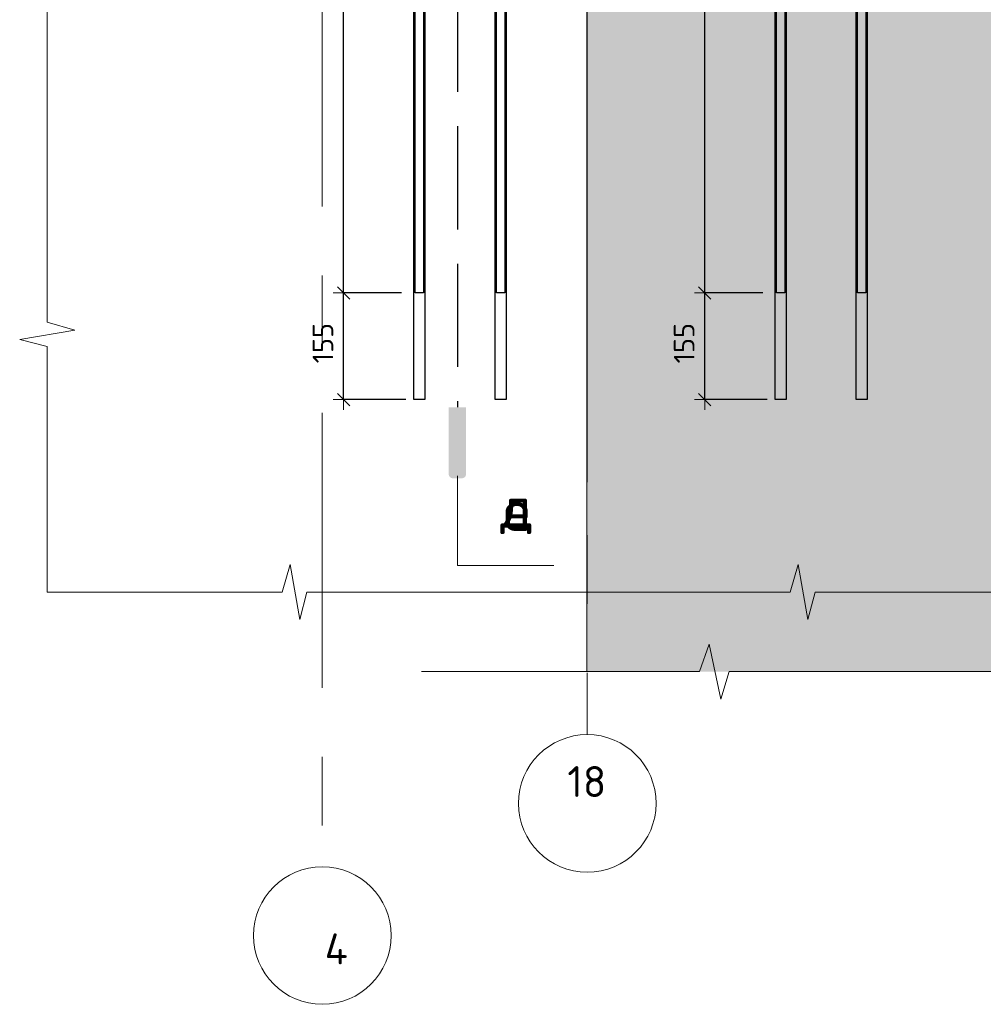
# Model space of a CAD drawing. Header units: metres. Extents: x -38 to 93, y -15 to 21.
# Tile 159 of 194: x 80.42 to 81.82, y -7.77 to -6.34. Entities that reach past the tile are written whole.
import ezdxf

# ---------------------------------------------------------------- set-up
doc = ezdxf.new("R2010")
doc.units = ezdxf.units.M
doc.header["$PDMODE"] = 65
for name, pattern in [('______11', [0.5, 0.4, -0.05, 0, -0.05]), ('______2', [0.0405, 0.03, -0.0105]), ('______5', [1.1, 0.8, -0.1, 0.1, -0.1])]:
    doc.linetypes.add(name, pattern=pattern)
for name, color, linetype, lineweight in [('XR$3$Арм.стержн.горизонт. 1', 180, 'Continuous', 35), ('XR$3$Арм.стержн.горизонт. 2', 202, 'Continuous', 35), ('XR$3$ВК__отв в полу 1-2 эт', 220, 'Continuous', 25), ('XR$3$Осевая линия (1)', 7, '______5', 13), ('XR$3$Размерная линия (1)', 7, 'Continuous', 13), ('XR$3$Текст_ общее_1', 7, 'Continuous', 13), ('XR$5$ВК__отв в полу 1-2 эт', 220, 'Continuous', 25), ('XR$5$Осевая линия (1)', 7, '______5', 13), ('XR$5$Размерная линия (1)', 7, 'Continuous', 13), ('XR$5$Текст_ общее_1', 7, 'Continuous', 13)]:
    doc.layers.add(name, color=color, linetype=linetype, lineweight=lineweight)
doc.styles.add('ISOCPEUR', font='txt')
doc.dimstyles.new('DIMSTYLE_19', dxfattribs={"dimtxt": 0.03, "dimasz": 0.03, "dimexe": 0, "dimexo": 0, "dimgap": 0.015, "dimtad": 2, "dimdec": 0, "dimlfac": 1000, "dimrnd": 5, "dimzin": 12, "dimdsep": 46, "dimtxsty": 'ISOCPEUR', "dimblk1": 'ALL_ML_STRICH', "dimblk2": 'ALL_ML_STRICH', "dimsah": 1, "dimcen": 0, "dimclrd": 7, "dimclre": 256, "dimclrt": 7, "dimadec": 0, "dimazin": 0, "dimtfac": 1, "dimtdec": 0, "dimtix": 1, "dimtmove": 2, "dimatfit": 3, "dimfxl": 0, "dimtzin": 0, "dimlwd": 0, "dimlwe": -3, "dimarcsym": 0})

# ---------------------------------------------------------------- blocks, each defined once
blk = doc.blocks.new('ЭЛЕМЕНТ_УЗОРА_6')
at = {"color": 7, "linetype": 'Continuous', "lineweight": 13, "transparency": 33554687}
blk.add_line((80.4556, -7.1699), (80.4556, -7.1699), dxfattribs=at)
for points in [[(80.4556, -6.4399), (80.4556, -6.0829), (80.4156, -6.0727), (80.4956, -6.0588), (80.4556, -6.0472), (80.4556, -5.7099)], [(80.4556, -7.1699), (80.4556, -7.1699), (80.4556, -6.8129), (80.4156, -6.8027), (80.4956, -6.7888), (80.4556, -6.7772), (80.4556, -6.4399)], [(81.1943, -7.1699), (80.8331, -7.1699), (80.8227, -7.2099), (80.8087, -7.1299), (80.7969, -7.1699), (80.4556, -7.1699)], [(81.9329, -7.1699), (81.5717, -7.1699), (81.5614, -7.2099), (81.5473, -7.1299), (81.5355, -7.1699), (81.1943, -7.1699)]]:
    blk.add_lwpolyline(points, dxfattribs=at)
blk = doc.blocks.new('СЛОЖНЫЙ_ОБЪЕКТ_28')
at = {"linetype": 'Continuous', "lineweight": 25, "true_color": 0x000000, "transparency": 33554687}
blk.add_hatch(color=18, dxfattribs=at).paths.add_polyline_path([(81.0643, -6.9992), (81.0644, -6.9985), (81.0644, -6.901), (81.0393, -6.901), (81.0393, -6.9985), (81.0393, -6.9992), (81.0395, -7), (81.0397, -7.0007), (81.0401, -7.0014), (81.0405, -7.002), (81.041, -7.0026), (81.0416, -7.0031), (81.0422, -7.0035), (81.0429, -7.0039), (81.0436, -7.0041), (81.0444, -7.0043), (81.0452, -7.0043), (81.0585, -7.0043), (81.0593, -7.0043), (81.06, -7.0041), (81.0607, -7.0039), (81.0614, -7.0035), (81.0621, -7.0031), (81.0627, -7.0026), (81.0632, -7.002), (81.0636, -7.0014), (81.0639, -7.0007), (81.0642, -7)])
at = {"color": 7, "linetype": '______2', "lineweight": 25, "transparency": 33554687}
blk.add_line((81.0518, -4.5424), (81.0518, -6.901), dxfattribs=at)
at = {"layer": 'XR$3$ВК__отв в полу 1-2 эт', "color": 7, "linetype": 'Continuous', "lineweight": 13, "transparency": 33554687}
for p, q in [((81.0518, -7.001), (81.0518, -7.131)), ((81.0518, -7.131), (81.1918, -7.131))]:
    blk.add_line(p, q, dxfattribs=at)
at = {"color": 7, "linetype": 'Continuous', "lineweight": 13, "transparency": 33554687, "insert": (81.138, -7.0509), "char_height": 0.06, "width": 0.065333, "attachment_point": 5, "style": 'ISOCPEUR'}
blk.add_mtext('\\A1;{\\fISOCPEUR|i0|b0;\\H0.060000;\\W1.000000;\\C7;д}\\P', dxfattribs=at)
blk = doc.blocks.new('ALL_ML_STRICH')
at = {"color": 0, "linetype": 'ByBlock', "lineweight": -2}
for p, q in [((0, -0.5), (0, 0.5)), ((-1, 0), (0.5, 0)), ((-0.3, -0.3), (0.3, 0.3))]:
    blk.add_line(p, q, dxfattribs=at)
blk = doc.blocks.new('*D244')
at = {"layer": 'DEFPOINTS', "color": 7, "linetype": 'Continuous', "lineweight": 13, "transparency": 33554687}
for p in [(81.5156, -6.7349), (81.4114, -6.8899), (81.5221, -6.8899)]:
    blk.add_point(p, dxfattribs=at)
at = {"layer": 'XR$3$Размерная линия (1)', "color": 9, "linetype": 'Continuous', "lineweight": -2, "true_color": 0xc7c7c7, "transparency": 33554687}
for p, q in [((81.4956, -6.7349), (81.4114, -6.7349)), ((81.5021, -6.8899), (81.4114, -6.8899))]:
    blk.add_line(p, q, dxfattribs=at)
at = {"layer": 'XR$3$Размерная линия (1)', "color": 7, "linetype": 'Continuous', "lineweight": -2, "transparency": 33554687}
blk.add_line((81.4114, -6.8899), (81.4114, -6.7349), dxfattribs=at)
at = {"layer": 'XR$3$Размерная линия (1)', "color": 7, "linetype": 'Continuous', "lineweight": 13, "transparency": 33554687, "xscale": 0.03, "yscale": 0.03, "zscale": 0.03}
for p, rotation in [((81.4114, -6.7349), 90), ((81.4114, -6.8899), 270)]:
    blk.add_blockref('ALL_ML_STRICH', p, dxfattribs=dict(at, rotation=rotation))
at = {"layer": 'XR$3$Размерная линия (1)', "color": 7, "linetype": 'Continuous', "lineweight": 13, "transparency": 33554687, "insert": (81.3814, -6.8079), "char_height": 0.03, "width": 0.09, "attachment_point": 5, "rotation": 90, "style": 'ISOCPEUR'}
blk.add_mtext('\\A1;{155}', dxfattribs=at)
blk = doc.blocks.new('*D245')
at = {"layer": 'DEFPOINTS', "color": 7, "linetype": 'Continuous', "lineweight": 13, "transparency": 33554687}
for p in [(81.3194, -5.8499), (81.4114, -6.7349), (81.5156, -6.7349)]:
    blk.add_point(p, dxfattribs=at)
at = {"layer": 'XR$3$Размерная линия (1)', "color": 9, "linetype": 'Continuous', "lineweight": -2, "true_color": 0xc7c7c7, "transparency": 33554687}
for p, q in [((81.3394, -5.8499), (81.4114, -5.8499)), ((81.4956, -6.7349), (81.4114, -6.7349))]:
    blk.add_line(p, q, dxfattribs=at)
at = {"layer": 'XR$3$Размерная линия (1)', "color": 7, "linetype": 'Continuous', "lineweight": -2, "transparency": 33554687}
blk.add_line((81.4114, -6.7349), (81.4114, -5.8499), dxfattribs=at)
at = {"layer": 'XR$3$Размерная линия (1)', "color": 7, "linetype": 'Continuous', "lineweight": 13, "transparency": 33554687, "xscale": 0.03, "yscale": 0.03, "zscale": 0.03}
for p, rotation in [((81.4114, -5.8499), 90), ((81.4114, -6.7349), 270)]:
    blk.add_blockref('ALL_ML_STRICH', p, dxfattribs=dict(at, rotation=rotation))
at = {"layer": 'XR$3$Размерная линия (1)', "color": 7, "linetype": 'Continuous', "lineweight": 13, "transparency": 33554687, "insert": (81.3814, -6.2909), "char_height": 0.03, "width": 0.09, "attachment_point": 5, "rotation": 90, "style": 'ISOCPEUR'}
blk.add_mtext('\\A1;{885}', dxfattribs=at)
blk = doc.blocks.new('*D249')
at = {"layer": 'DEFPOINTS', "color": 7, "linetype": 'Continuous', "lineweight": 13, "transparency": 33554687}
for p in [(80.9906, -6.7349), (80.8864, -6.8899), (80.9971, -6.8899)]:
    blk.add_point(p, dxfattribs=at)
at = {"layer": 'XR$3$Размерная линия (1)', "color": 9, "linetype": 'Continuous', "lineweight": -2, "true_color": 0xc7c7c7, "transparency": 33554687}
for p, q in [((80.9706, -6.7349), (80.8864, -6.7349)), ((80.9771, -6.8899), (80.8864, -6.8899))]:
    blk.add_line(p, q, dxfattribs=at)
at = {"layer": 'XR$3$Размерная линия (1)', "color": 7, "linetype": 'Continuous', "lineweight": -2, "transparency": 33554687}
blk.add_line((80.8864, -6.8899), (80.8864, -6.7349), dxfattribs=at)
at = {"layer": 'XR$3$Размерная линия (1)', "color": 7, "linetype": 'Continuous', "lineweight": 13, "transparency": 33554687, "xscale": 0.03, "yscale": 0.03, "zscale": 0.03}
for p, rotation in [((80.8864, -6.7349), 90), ((80.8864, -6.8899), 270)]:
    blk.add_blockref('ALL_ML_STRICH', p, dxfattribs=dict(at, rotation=rotation))
at = {"layer": 'XR$3$Размерная линия (1)', "color": 7, "linetype": 'Continuous', "lineweight": 13, "transparency": 33554687, "insert": (80.8564, -6.8079), "char_height": 0.03, "width": 0.09, "attachment_point": 5, "rotation": 90, "style": 'ISOCPEUR'}
blk.add_mtext('\\A1;{155}', dxfattribs=at)
blk = doc.blocks.new('*D250')
at = {"layer": 'DEFPOINTS', "color": 7, "linetype": 'Continuous', "lineweight": 13, "transparency": 33554687}
for p in [(80.7944, -5.8499), (80.8864, -6.7349), (80.9906, -6.7349)]:
    blk.add_point(p, dxfattribs=at)
at = {"layer": 'XR$3$Размерная линия (1)', "color": 9, "linetype": 'Continuous', "lineweight": -2, "true_color": 0xc7c7c7, "transparency": 33554687}
for p, q in [((80.8144, -5.8499), (80.8864, -5.8499)), ((80.9706, -6.7349), (80.8864, -6.7349))]:
    blk.add_line(p, q, dxfattribs=at)
at = {"layer": 'XR$3$Размерная линия (1)', "color": 7, "linetype": 'Continuous', "lineweight": -2, "transparency": 33554687}
blk.add_line((80.8864, -6.7349), (80.8864, -5.8499), dxfattribs=at)
at = {"layer": 'XR$3$Размерная линия (1)', "color": 7, "linetype": 'Continuous', "lineweight": 13, "transparency": 33554687, "xscale": 0.03, "yscale": 0.03, "zscale": 0.03}
for p, rotation in [((80.8864, -5.8499), 90), ((80.8864, -6.7349), 270)]:
    blk.add_blockref('ALL_ML_STRICH', p, dxfattribs=dict(at, rotation=rotation))
at = {"layer": 'XR$3$Размерная линия (1)', "color": 7, "linetype": 'Continuous', "lineweight": 13, "transparency": 33554687, "insert": (80.8564, -6.2909), "char_height": 0.03, "width": 0.09, "attachment_point": 5, "rotation": 90, "style": 'ISOCPEUR'}
blk.add_mtext('\\A1;{885}', dxfattribs=at)
blk = doc.blocks.new('*D468')
at = {"layer": 'DEFPOINTS', "color": 7, "linetype": 'Continuous', "lineweight": 13, "transparency": 33554687}
for p in [(81.5156, -6.7349), (81.4114, -6.8899), (81.5221, -6.8899)]:
    blk.add_point(p, dxfattribs=at)
at = {"layer": 'XR$5$Размерная линия (1)', "color": 9, "linetype": 'Continuous', "lineweight": -2, "true_color": 0xc7c7c7, "transparency": 33554687}
for p, q in [((81.4956, -6.7349), (81.4114, -6.7349)), ((81.5021, -6.8899), (81.4114, -6.8899))]:
    blk.add_line(p, q, dxfattribs=at)
at = {"layer": 'XR$5$Размерная линия (1)', "color": 7, "linetype": 'Continuous', "lineweight": -2, "transparency": 33554687}
blk.add_line((81.4114, -6.8899), (81.4114, -6.7349), dxfattribs=at)
at = {"layer": 'XR$5$Размерная линия (1)', "color": 7, "linetype": 'Continuous', "lineweight": 13, "transparency": 33554687, "xscale": 0.03, "yscale": 0.03, "zscale": 0.03}
for p, rotation in [((81.4114, -6.7349), 90), ((81.4114, -6.8899), 270)]:
    blk.add_blockref('ALL_ML_STRICH', p, dxfattribs=dict(at, rotation=rotation))
at = {"layer": 'XR$5$Размерная линия (1)', "color": 7, "linetype": 'Continuous', "lineweight": 13, "transparency": 33554687, "insert": (81.3814, -6.8079), "char_height": 0.03, "width": 0.09, "attachment_point": 5, "rotation": 90, "style": 'ISOCPEUR'}
blk.add_mtext('\\A1;{155}', dxfattribs=at)
blk = doc.blocks.new('*D469')
at = {"layer": 'DEFPOINTS', "color": 7, "linetype": 'Continuous', "lineweight": 13, "transparency": 33554687}
for p in [(81.3194, -5.8499), (81.4114, -6.7349), (81.5156, -6.7349)]:
    blk.add_point(p, dxfattribs=at)
at = {"layer": 'XR$5$Размерная линия (1)', "color": 9, "linetype": 'Continuous', "lineweight": -2, "true_color": 0xc7c7c7, "transparency": 33554687}
for p, q in [((81.3394, -5.8499), (81.4114, -5.8499)), ((81.4956, -6.7349), (81.4114, -6.7349))]:
    blk.add_line(p, q, dxfattribs=at)
at = {"layer": 'XR$5$Размерная линия (1)', "color": 7, "linetype": 'Continuous', "lineweight": -2, "transparency": 33554687}
blk.add_line((81.4114, -6.7349), (81.4114, -5.8499), dxfattribs=at)
at = {"layer": 'XR$5$Размерная линия (1)', "color": 7, "linetype": 'Continuous', "lineweight": 13, "transparency": 33554687, "xscale": 0.03, "yscale": 0.03, "zscale": 0.03}
for p, rotation in [((81.4114, -5.8499), 90), ((81.4114, -6.7349), 270)]:
    blk.add_blockref('ALL_ML_STRICH', p, dxfattribs=dict(at, rotation=rotation))
at = {"layer": 'XR$5$Размерная линия (1)', "color": 7, "linetype": 'Continuous', "lineweight": 13, "transparency": 33554687, "insert": (81.3814, -6.2909), "char_height": 0.03, "width": 0.09, "attachment_point": 5, "rotation": 90, "style": 'ISOCPEUR'}
blk.add_mtext('\\A1;{885}', dxfattribs=at)
blk = doc.blocks.new('ЭЛЕМЕНТ_УЗОРА_21')
at = {"color": 7, "linetype": 'Continuous', "lineweight": 13, "transparency": 33554687}
blk.add_line((80.9996, -7.2854), (80.9996, -7.2854), dxfattribs=at)
blk.add_lwpolyline([(81.8746, -7.2854), (81.4468, -7.2854), (81.4345, -7.3254), (81.4179, -7.2454), (81.4039, -7.2854), (80.9996, -7.2854)], dxfattribs=at)
blk = doc.blocks.new('СЛОЖНЫЙ_ОБЪЕКТ_60')
at = {"linetype": 'Continuous', "lineweight": 25, "true_color": 0x000000, "transparency": 33554687}
blk.add_hatch(color=18, dxfattribs=at).paths.add_polyline_path([(81.0643, -6.9992), (81.0644, -6.9985), (81.0644, -6.901), (81.0393, -6.901), (81.0393, -6.9985), (81.0393, -6.9992), (81.0395, -7), (81.0397, -7.0007), (81.0401, -7.0014), (81.0405, -7.002), (81.041, -7.0026), (81.0416, -7.0031), (81.0422, -7.0035), (81.0429, -7.0039), (81.0436, -7.0041), (81.0444, -7.0043), (81.0452, -7.0043), (81.0585, -7.0043), (81.0593, -7.0043), (81.06, -7.0041), (81.0607, -7.0039), (81.0614, -7.0035), (81.0621, -7.0031), (81.0627, -7.0026), (81.0632, -7.002), (81.0636, -7.0014), (81.0639, -7.0007), (81.0642, -7)])
at = {"color": 7, "linetype": '______2', "lineweight": 25, "transparency": 33554687}
blk.add_line((81.0518, -4.2924), (81.0518, -6.901), dxfattribs=at)
at = {"layer": 'XR$5$ВК__отв в полу 1-2 эт', "color": 7, "linetype": 'Continuous', "lineweight": 13, "transparency": 33554687}
for p, q in [((81.0518, -7.001), (81.0518, -7.131)), ((81.0518, -7.131), (81.1918, -7.131))]:
    blk.add_line(p, q, dxfattribs=at)
at = {"color": 7, "linetype": 'Continuous', "lineweight": 13, "transparency": 33554687, "insert": (81.138, -7.0509), "char_height": 0.06, "width": 0.065333, "attachment_point": 5, "style": 'ISOCPEUR'}
blk.add_mtext('\\A1;{\\fISOCPEUR|i0|b0;\\H0.060000;\\W1.000000;\\C7;е}\\P', dxfattribs=at)

msp = doc.modelspace()

# ---------------------------------------------------------------- hatches: boundary and pattern name
at = {"linetype": 'Continuous', "lineweight": 13, "true_color": 0xf1f1f1, "transparency": 33554687}
msp.add_hatch(color=7, dxfattribs=at).paths.add_polyline_path([(81.24, -7.2854), (84.4996, -7.2854), (84.4996, -5.8499), (81.24, -5.8499)])

# ---------------------------------------------------------------- linework, layer by layer
at = {"color": 7, "linetype": 'Continuous', "lineweight": 13, "transparency": 33554687}
for p, q in [((81.24, -7.2854), (81.24, -5.8499)), ((81.2406, -5.8499), (81.2406, -7.0099))]:
    msp.add_line(p, q, dxfattribs=at)
for centre in [(81.2406, -7.4771), (80.8555, -7.6693)]:
    msp.add_circle(centre, 0.1, dxfattribs=at)
at = {"layer": 'XR$3$Арм.стержн.горизонт. 1', "color": 7, "linetype": 'Continuous', "lineweight": 25, "transparency": 33554687}
for points in [[(80.9886, -6.8899), (80.9886, -4.5499), (81.0046, -4.5499), (81.0046, -6.8899), (80.9886, -6.8899)], [(81.1066, -6.8899), (81.1066, -4.5499), (81.1226, -4.5499), (81.1226, -6.8899), (81.1066, -6.8899)], [(81.5136, -6.8899), (81.5136, -4.5499), (81.5296, -4.5499), (81.5296, -6.8899), (81.5136, -6.8899)], [(81.6316, -6.8899), (81.6316, -4.5499), (81.6476, -4.5499), (81.6476, -6.8899), (81.6316, -6.8899)]]:
    msp.add_lwpolyline(points, dxfattribs=at)
at = {"layer": 'XR$3$Арм.стержн.горизонт. 2', "color": 34, "linetype": 'Continuous', "lineweight": 25, "transparency": 33554687}
for points in [[(81.0026, -4.7849), (81.0026, -6.7349), (80.9906, -6.7349), (80.9906, -4.7849), (81.0026, -4.7849)], [(81.1206, -4.7849), (81.1206, -6.7349), (81.1086, -6.7349), (81.1086, -4.7849), (81.1206, -4.7849)], [(81.5276, -4.7849), (81.5276, -6.7349), (81.5156, -6.7349), (81.5156, -4.7849), (81.5276, -4.7849)], [(81.6456, -4.7849), (81.6456, -6.7349), (81.6336, -6.7349), (81.6336, -4.7849), (81.6456, -4.7849)]]:
    msp.add_lwpolyline(points, dxfattribs=at)
at = {"layer": 'XR$3$Осевая линия (1)', "color": 253, "linetype": '______11', "lineweight": 13, "true_color": 0xa0a0a0, "transparency": 33554687}
msp.add_line((80.8555, -4.8093), (80.8555, -7.5693), dxfattribs=at)
at = {"layer": 'XR$5$Осевая линия (1)', "color": 253, "linetype": '______11', "lineweight": 13, "true_color": 0xa0a0a0, "transparency": 33554687}
msp.add_line((81.2406, -5.1871), (81.2406, -7.3771), dxfattribs=at)

# ---------------------------------------------------------------- block references
at = {"color": 7, "linetype": 'Continuous', "lineweight": 13, "transparency": 33554687}
for name in ['СЛОЖНЫЙ_ОБЪЕКТ_60', 'ЭЛЕМЕНТ_УЗОРА_6', 'ЭЛЕМЕНТ_УЗОРА_21']:
    msp.add_blockref(name, (0, 0), dxfattribs=at)
at = {"color": 18, "linetype": 'Continuous', "lineweight": 25, "true_color": 0x000000, "transparency": 33554687}
msp.add_blockref('СЛОЖНЫЙ_ОБЪЕКТ_28', (0, 0), dxfattribs=at)

# ---------------------------------------------------------------- texts
at = {"layer": 'XR$3$Текст_ общее_1', "color": 7, "linetype": 'Continuous', "lineweight": 13, "transparency": 33554687, "insert": (80.8927, -7.7112), "char_height": 0.045, "width": 0.054, "attachment_point": 9, "style": 'ISOCPEUR'}
msp.add_mtext('\\A1;{\\fISOCPEUR|i0|b0;\\H0.045000;\\W1.000000;\\C7;4}\\P', dxfattribs=at)
at = {"layer": 'XR$5$Текст_ общее_1', "color": 7, "linetype": 'Continuous', "lineweight": 13, "transparency": 33554687, "insert": (81.2399, -7.4229), "char_height": 0.045, "width": 0.070875, "attachment_point": 2, "style": 'ISOCPEUR'}
msp.add_mtext('\\A1;{\\fISOCPEUR|i0|b0;\\H0.045000;\\W1.000000;\\C7;18}\\P', dxfattribs=at)

# ---------------------------------------------------------------- dimensions: what is measured, and where the dimension line sits
at = {"layer": 'XR$3$Размерная линия (1)', "color": 7, "linetype": 'Continuous', "lineweight": 13, "transparency": 33554687}
for base, p1, p2, picture, middle in [((80.8864, -5.8499), (80.9706, -6.7349), (80.8144, -5.8499), '*D250', (80.8564, -6.2909)), ((81.4114, -5.8499), (81.4956, -6.7349), (81.3394, -5.8499), '*D245', (81.3814, -6.2909)), ((80.8864, -6.7349), (80.9771, -6.8899), (80.9706, -6.7349), '*D249', (80.8564, -6.8079)), ((81.4114, -6.7349), (81.5021, -6.8899), (81.4956, -6.7349), '*D244', (81.3814, -6.8079))]:
    dim = msp.add_linear_dim(base=base, p1=p1, p2=p2, angle=90, dimstyle='DIMSTYLE_19', override={"dimpost": '<>', "dimclrd": 7, "dimclre": 9, "dimclrt": 7, "dimlwd": 0, "dimlwe": 65533}, dxfattribs=at)
    dim.commit()
    dim.dimension.update_dxf_attribs({"geometry": picture, "text_midpoint": middle, "dimtype": 160})
at = {"layer": 'XR$5$Размерная линия (1)', "color": 7, "linetype": 'Continuous', "lineweight": 13, "transparency": 33554687}
for base, p1, p2, picture, middle in [((81.4114, -5.8499), (81.4956, -6.7349), (81.3394, -5.8499), '*D469', (81.3814, -6.2909)), ((81.4114, -6.7349), (81.5021, -6.8899), (81.4956, -6.7349), '*D468', (81.3814, -6.8079))]:
    dim = msp.add_linear_dim(base=base, p1=p1, p2=p2, angle=90, dimstyle='DIMSTYLE_19', override={"dimpost": '<>', "dimclrd": 7, "dimclre": 9, "dimclrt": 7, "dimlwd": 0, "dimlwe": 65533}, dxfattribs=at)
    dim.commit()
    dim.dimension.update_dxf_attribs({"geometry": picture, "text_midpoint": middle, "dimtype": 160})

doc.saveas('drawing.dxf')
